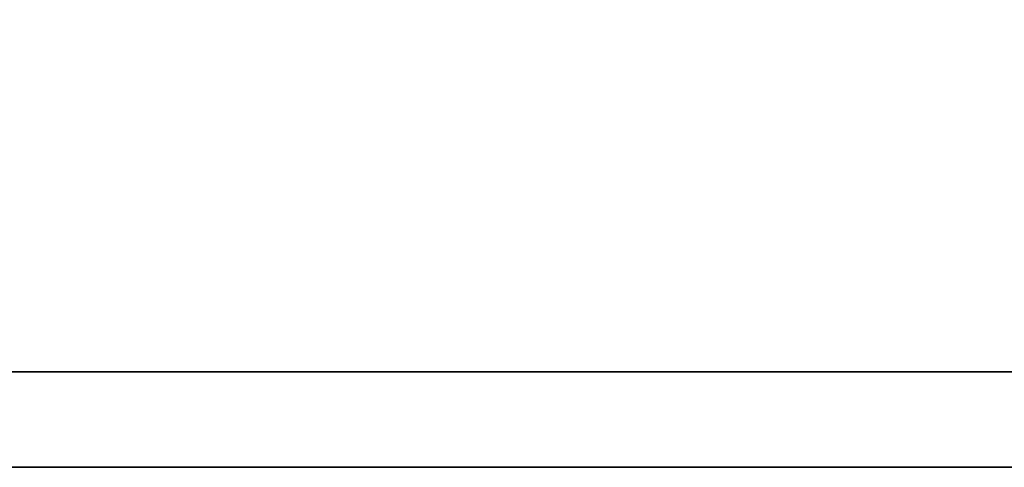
# Model space of a CAD drawing. Header units: millimetres. Extents: x 1382 to 1809, y 124 to 271.
# Tile 26 of 54: x 1706.267 to 1707.645, y 174.976 to 175.603. Entities that reach past the tile are written whole.
import ezdxf

# ---------------------------------------------------------------- set-up
doc = ezdxf.new("R2010")
doc.units = ezdxf.units.MM
doc.layers.add('DIM', color=4, linetype='CONTINUOUS')
doc.layers.add('layer 1', color=7, linetype='CONTINUOUS')

# ---------------------------------------------------------------- blocks, each defined once
blk = doc.blocks.new('TBI MOTION logo(完整正式版)')
at = {"layer": 'layer 1', "color": 22, "lineweight": 35}
blk.add_open_spline([(75.90875, -9.47875), (75.90875, -9.47875), (75.90875, -12.28625), (75.90875, -12.28625), (75.90875, -12.28625), (75.90875, -12.28625), (75.90875, -12.47875), (75.90875, -12.47875), (75.90875, -12.47875), (75.90875, -12.47875), (75.71625, -12.47875), (75.71625, -12.47875), (75.71625, -12.47875), (75.71625, -12.47875), (-88.32875, -12.47875), (-88.32875, -12.47875), (-88.32875, -12.47875), (-88.32875, -12.47875), (-88.32875, -13.29375), (-88.32875, -13.29375), (-88.32875, -13.29375), (-88.32875, -13.29375), (82.89125, -13.29375), (82.89125, -13.29375), (82.89125, -13.29375), (82.89125, -13.29375), (75.90875, -9.47875), (75.90875, -9.47875)], degree=3, knots=[0, 0, 0, 0, 0.1428571, 0.1428571, 0.1428571, 0.1428572, 0.2857143, 0.2857143, 0.2857143, 0.2857143, 0.4285714, 0.4285714, 0.4285714, 0.4285714, 0.5714286, 0.5714286, 0.5714286, 0.5714286, 0.7142857, 0.7142857, 0.7142857, 0.7142857, 0.8571429, 0.8571429, 0.8571429, 0.8571429, 1, 1, 1, 1], dxfattribs=at)

msp = doc.modelspace()

# ---------------------------------------------------------------- block references
at = {"layer": 'DIM', "color": 7, "xscale": 0.1641908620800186, "yscale": 0.1641908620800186, "zscale": 0.1641908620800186}
msp.add_blockref('TBI MOTION logo(完整正式版)', (1717.7118, 177.1589), dxfattribs=at)

doc.saveas('drawing.dxf')
